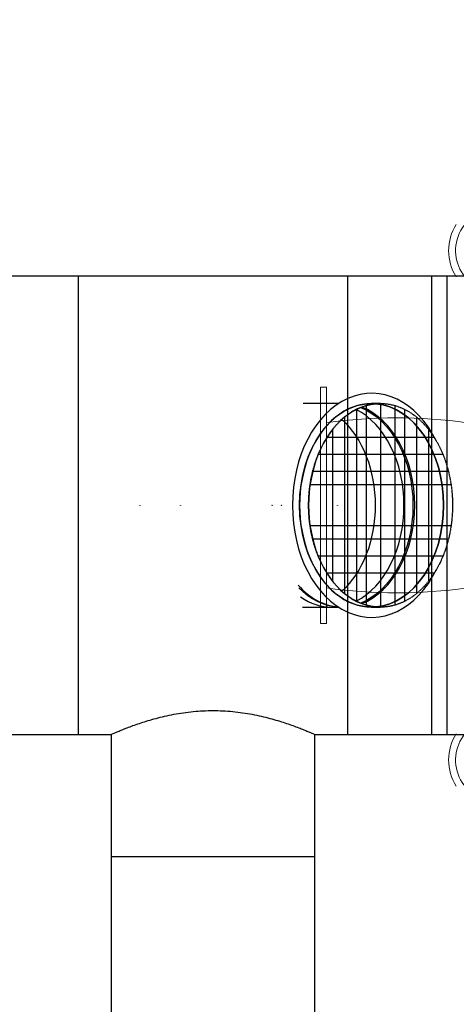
# Model space of a CAD drawing. Header units: millimetres. Extents: x -374129 to 1163271, y -112652 to 695637.
# Tile 105 of 256: x 41440 to 41869, y -32979 to -32013. Entities that reach past the tile are written whole.
import ezdxf
from ezdxf import colors
from ezdxf.entities.mleader import LeaderData, LeaderLine
from ezdxf.math import Vec2, Vec3

# ---------------------------------------------------------------- set-up
doc = ezdxf.new("R2010")
doc.units = ezdxf.units.MM
doc.linetypes.add('DASHED', pattern=[0.75, 0.5, -0.25])
doc.layers.add('KRT_opisy', color=146, linetype='Continuous')
doc.layers.add('KRT_technologia', color=30, linetype='Continuous')
doc.styles.add('WYMIAR', font='romans.shx', dxfattribs={"width": 0.8})

# ---------------------------------------------------------------- blocks, each defined once
blk = doc.blocks.new('sys napowietrzania')
at = {"layer": 'KRT_technologia', "linetype": 'ByBlock', "lineweight": -2, "extrusion": (-1.22465e-16, 1, 1.83697e-16)}
for p, q in [((42782.37, -176.76, 904.27), (41937.9, -176.76, 904.27)), ((41937.9, -626.76, 904.27), (42549.87, -626.76, 904.27))]:
    blk.add_line(p, q, dxfattribs=at)
at = {"layer": 'KRT_technologia', "linetype": 'Continuous', "lineweight": -2, "extrusion": (2.44929e-16, -6.12323e-17, -1)}
for p, q in [((42517.37, -176.76, 904.27), (42517.37, -626.76, 904.27)), ((42782.37, -626.76, 904.27), (42782.37, -176.76, 904.27))]:
    blk.add_line(p, q, dxfattribs=at)
at = {"layer": 'KRT_technologia', "linetype": 'Continuous', "lineweight": -2, "extrusion": (-1.22465e-16, -2.46519e-32, -1)}
blk.add_line((42517.62, -626.76, 904.27), (42517.62, -176.76, 904.27), dxfattribs=at)
at = {"layer": 'KRT_technologia', "linetype": 'ByBlock', "lineweight": -2}
for p, q in [((42962.37, -176.76, 904.27), (42782.37, -176.76, 904.27)), ((42549.87, -626.76, 904.27), (42549.87, -1027.89, 904.27)), ((42749.87, -1027.89, 904.27), (42749.87, -626.76, 904.27)), ((42782.37, -626.76, 904.27), (42962.37, -626.76, 904.27))]:
    blk.add_line(p, q, dxfattribs=at)
at = {"layer": 'KRT_technologia', "linetype": 'Continuous', "lineweight": -3}
for p, q in [((42864.87, -626.76, 904.27), (42864.87, -176.76, 904.27)), ((42879.87, -626.76, 904.27), (42879.87, -176.76, 904.27))]:
    blk.add_line(p, q, dxfattribs=at)
at = {"layer": 'KRT_technologia', "lineweight": 13}
for p, q in [((42755.4, -517.76, -3070), (42755.4, -285.76, -3070)), ((42761.4, -285.76, -3070), (42755.4, -285.76, -3070)), ((42755.4, -517.76, -3070), (42755.4, -285.76, -3070)), ((42761.4, -285.76, -3070), (42755.4, -285.76, -3070)), ((42761.4, -285.76, -3070), (42761.4, -517.76, -3070)), ((42761.4, -285.76, -3070), (42761.4, -517.76, -3070)), ((42761.4, -517.76, -3070), (42755.4, -517.76, -3070)), ((42761.4, -517.76, -3070), (42755.4, -517.76, -3070))]:
    blk.add_line(p, q, dxfattribs=at)
at = {"layer": 'KRT_technologia', "linetype": 'ByBlock', "lineweight": -2, "extrusion": (2.16489e-16, -1, -9.40243e-17)}
for p, q in [((42773.31, -301.76, -247.05), (42738.54, -301.76, -247.05)), ((42814.55, -301.76, -224.07), (42805.71, -301.76, -224.07)), ((42738.54, -501.76, -247.05), (42773.31, -501.76, -247.05)), ((42805.71, -501.76, -224.07), (42814.55, -501.76, -224.07))]:
    blk.add_line(p, q, dxfattribs=at)
at = {"layer": 'KRT_technologia', "linetype": 'Continuous', "lineweight": -3, "extrusion": (2.16489e-16, -1, -9.40243e-17)}
for p, q in [((42790.98, -307.48, -224.07), (42790.98, -496.05, -224.07)), ((42800.41, -303.78, -224.07), (42800.41, -499.74, -224.07)), ((42814.55, -301.76, -224.07), (42814.55, -501.76, -224.07)), ((42828.69, -303.78, -224.07), (42828.69, -499.74, -224.07)), ((42838.12, -307.48, -224.07), (42838.12, -496.05, -224.07)), ((42779.19, -315.16, -224.07), (42779.19, -488.37, -224.07)), ((42849.9, -315.16, -224.07), (42849.9, -488.37, -224.07)), ((42767.41, -327.23, -224.07), (42767.41, -476.3, -224.07)), ((42861.69, -327.23, -224.07), (42861.69, -476.3, -224.07)), ((42867.25, -335.1, -224.07), (42761.84, -335.1, -224.07)), ((42875.79, -351.76, -224.07), (42753.31, -351.76, -224.07)), ((42881.22, -368.43, -224.07), (42747.88, -368.43, -224.07)), ((42883.83, -381.76, -224.07), (42745.27, -381.76, -224.07)), ((42883.83, -421.76, -224.07), (42745.27, -421.76, -224.07)), ((42881.22, -435.1, -224.07), (42747.88, -435.1, -224.07)), ((42875.79, -451.76, -224.07), (42753.31, -451.76, -224.07)), ((42867.25, -468.43, -224.07), (42761.84, -468.43, -224.07))]:
    blk.add_line(p, q, dxfattribs=at)
at = {"layer": 'KRT_technologia', "linetype": 'ByBlock', "lineweight": -2, "extrusion": (-1.83697e-16, 1, 6.12323e-17)}
blk.add_line((42737.91, -501.76, -318.71), (42738.54, -501.76, -318.71), dxfattribs=at)
at = {"layer": 'KRT_technologia', "linetype": 'ByBlock', "lineweight": -2, "extrusion": (2.44929e-16, -6.12323e-17, -1)}
blk.add_line((42749.87, -626.76, 904.27), (42782.37, -626.76, 904.27), dxfattribs=at)
at = {"layer": 'KRT_technologia', "linetype": 'Continuous', "lineweight": -2}
blk.add_line((42749.87, -746.89, 904.27), (42549.87, -746.89, 904.27), dxfattribs=at)
at = {"layer": 'KRT_technologia', "linetype": 'ByBlock', "lineweight": -2}
for centre in [(42577.9, -401.76, -327.5), (42617.9, -401.76, -2420), (42707.9, -401.76, -2420), (42717.32, -401.76, -318.71), (42772.12, -401.76, -247.05)]:
    blk.add_circle(centre, 0.05, dxfattribs=at)
at = {"layer": 'KRT_technologia', "lineweight": 13}
for centre, radius, start, end in [((42928.9, -151.76, -3070), 40.65, 100.63085, 236.39656), ((42928.9, -151.76, -3070), 47.5, 147.20283, 212.79717), ((42830.4, -794.36, -3070), 478.6, 81.71075, 98.28925), ((42830.4, -9.16, -3070), 478.6, 261.71075, 278.28925), ((42928.9, -651.76, -3070), 40.65, 123.60344, 259.36915), ((42928.9, -651.76, -3070), 47.5, 147.20283, 212.79717)]:
    blk.add_arc(centre, radius, start, end, dxfattribs=at)
at = {"layer": 'KRT_technologia', "linetype": 'ByBlock', "lineweight": -2}
for centre, major_axis, start_param, end_param in [((42805.71, -401.76, -224.07), (0, 110), 5.321052, 7.853982), ((42814.55, -401.76, -224.07), (0, 100), 0, 3.141593), ((42805.71, -401.76, -224.07), (0, -110), 4.712389, 7.245316)]:
    blk.add_ellipse(centre, major_axis=major_axis, ratio=0.707107, start_param=start_param, end_param=end_param, dxfattribs=at)
at = {"layer": 'KRT_technologia', "linetype": 'Continuous', "lineweight": -2}
for major_axis, start_param, end_param in [((0, 100), 0, 3.141593), ((0, -100), 0.062524, 3.079071)]:
    blk.add_ellipse((42805.71, -401.76, -247.05), major_axis=major_axis, ratio=0.707107, start_param=start_param, end_param=end_param, dxfattribs=at)
at = {"layer": 'KRT_technologia', "linetype": 'ByBlock', "lineweight": -2, "extrusion": (1.11022e-16, 1.91241e-32, -1)}
blk.add_ellipse((42805.71, -401.76, -224.07), major_axis=(0, 100), ratio=0.707107, start_param=4.712389, end_param=6.283185, dxfattribs=at)
at = {"layer": 'KRT_technologia', "linetype": 'DASHED', "lineweight": -3}
blk.add_ellipse((42814.55, -401.76, -224.07), major_axis=(0, 100), ratio=0.707107, dxfattribs=at)
at = {"layer": 'KRT_technologia', "linetype": 'Continuous', "lineweight": -3}
for centre, start_param, end_param in [((42766.82, -401.76, -247.05), 0.344257, 2.797338), ((42777.43, -401.76, -247.05), 0.265544, 2.876051), ((42777.43, -401.76, -247.05), 5.61518, 6.22066), ((42766.82, -401.76, -247.05), 5.830666, 6.283185)]:
    blk.add_ellipse(centre, major_axis=(0, -100), ratio=0.707107, start_param=start_param, end_param=end_param, dxfattribs=at)
at = {"layer": 'KRT_technologia', "linetype": 'ByBlock', "lineweight": -2, "extrusion": (-1.68828e-29, 1.59005e-29, -1)}
blk.add_ellipse((42775.66, -401.76, -224.07), major_axis=(0, 100), ratio=0.707107, start_param=0.278526, end_param=2.863064, dxfattribs=at)
at = {"layer": 'KRT_technologia', "linetype": 'ByBlock', "lineweight": -2, "extrusion": (-1.53871e-29, 3.2787e-30, -1)}
blk.add_ellipse((42805.71, -401.76, -224.07), major_axis=(0, 100), ratio=0.707107, start_param=0.062522, end_param=3.079069, dxfattribs=at)
at = {"layer": 'KRT_technologia', "linetype": 'Continuous', "lineweight": -2, "extrusion": (-2.9332e-30, -3.03218e-30, -1)}
blk.add_ellipse((42738.54, -401.76, -247.05), major_axis=(0, 100), ratio=0.707107, start_param=0.567365, end_param=2.574226, dxfattribs=at)
at = {"layer": 'KRT_technologia', "linetype": 'Continuous', "lineweight": -2, "extrusion": (-2.00722e-32, -1.2326e-32, -1)}
blk.add_ellipse((42738.54, -401.76, -318.71), major_axis=(0, 100), ratio=0.707107, start_param=0.567365, end_param=1.570796, dxfattribs=at)
at = {"layer": 'KRT_technologia', "linetype": 'ByBlock', "lineweight": -2, "extrusion": (-2.03552e-32, -1.2326e-32, -1)}
blk.add_ellipse((42805.71, -401.76, -224.07), major_axis=(0, -100), ratio=0.707107, start_param=0, end_param=1.570796, dxfattribs=at)
at = {"layer": 'KRT_technologia', "linetype": 'Continuous', "lineweight": -2, "extrusion": (-7.82902e-46, -1.2326e-32, -1)}
blk.add_ellipse((42738.54, -401.76, -318.71), major_axis=(0, -100), ratio=0.707107, start_param=4.712389, end_param=5.715818, dxfattribs=at)
at = {"layer": 'KRT_technologia', "linetype": 'ByBlock', "lineweight": -2, "extrusion": (-1.11022e-16, 1.58896e-29, -1)}
blk.add_ellipse((42775.66, -401.76, -224.07), major_axis=(0, -100), ratio=0.707107, start_param=0.03456, end_param=0.627803, dxfattribs=at)
at = {"layer": 'KRT_technologia', "linetype": 'Continuous', "lineweight": -3}
blk.add_open_spline([(42549.87, -626.76, 904.27), (42549.87, -626.76, 904.27), (42550.02, -626.7, 904.27), (42550.65, -626.42, 904.27), (42551.13, -626.21, 904.27), (42552.41, -625.64, 904.27), (42553.22, -625.29, 904.27), (42555.16, -624.46, 904.27), (42556.3, -623.98, 904.27), (42558.86, -622.91, 904.27), (42560.3, -622.32, 904.27), (42563.44, -621.06, 904.27), (42565.15, -620.39, 904.27), (42568.81, -619, 904.27), (42570.75, -618.28, 904.27), (42574.83, -616.83, 904.27), (42576.96, -616.09, 904.27), (42581.35, -614.64, 904.27), (42583.69, -613.89, 904.27), (42588.62, -612.41, 904.27), (42591.22, -611.66, 904.27), (42596.63, -610.21, 904.27), (42599.45, -609.51, 904.27), (42605.28, -608.17, 904.27), (42608.28, -607.54, 904.27), (42614.42, -606.39, 904.27), (42617.56, -605.87, 904.27), (42623.94, -604.96, 904.27), (42627.17, -604.57, 904.27), (42633.67, -603.94, 904.27), (42636.94, -603.71, 904.27), (42643.44, -603.4, 904.27), (42646.67, -603.32, 904.27), (42653.06, -603.32, 904.27), (42656.29, -603.4, 904.27), (42662.8, -603.71, 904.27), (42666.06, -603.94, 904.27), (42672.56, -604.57, 904.27), (42675.79, -604.96, 904.27), (42682.17, -605.87, 904.27), (42685.31, -606.39, 904.27), (42691.45, -607.54, 904.27), (42694.45, -608.17, 904.27), (42700.28, -609.51, 904.27), (42703.1, -610.21, 904.27), (42708.51, -611.66, 904.27), (42711.11, -612.41, 904.27), (42716.04, -613.89, 904.27), (42718.38, -614.64, 904.27), (42722.77, -616.09, 904.27), (42724.9, -616.83, 904.27), (42728.98, -618.28, 904.27), (42730.92, -619, 904.27), (42734.58, -620.39, 904.27), (42736.29, -621.06, 904.27), (42739.43, -622.32, 904.27), (42740.87, -622.91, 904.27), (42743.43, -623.98, 904.27), (42744.57, -624.46, 904.27), (42746.51, -625.29, 904.27), (42747.32, -625.64, 904.27), (42748.6, -626.21, 904.27), (42749.08, -626.42, 904.27), (42749.71, -626.7, 904.27), (42749.87, -626.76, 904.27), (42749.87, -626.76, 904.27)], degree=3, knots=[153.034551, 153.034551, 153.034551, 153.034551, 162.591527, 162.591527, 172.148504, 172.148504, 181.705481, 181.705481, 191.262458, 191.262458, 200.819434, 200.819434, 210.376411, 210.376411, 219.933388, 219.933388, 229.490365, 229.490365, 239.062707, 239.062707, 248.635049, 248.635049, 258.207391, 258.207391, 267.779733, 267.779733, 277.352075, 277.352075, 286.924417, 286.924417, 296.496759, 296.496759, 306.069101, 306.069101, 315.641444, 315.641444, 325.213786, 325.213786, 334.786128, 334.786128, 344.35847, 344.35847, 353.930812, 353.930812, 363.503154, 363.503154, 373.075496, 373.075496, 382.647838, 382.647838, 392.204815, 392.204815, 401.761792, 401.761792, 411.318769, 411.318769, 420.875745, 420.875745, 430.432722, 430.432722, 439.989699, 439.989699, 449.546676, 449.546676, 459.103652, 459.103652, 459.103652, 459.103652], dxfattribs=at)

msp = doc.modelspace()

# ---------------------------------------------------------------- block references
msp.add_blockref('sys napowietrzania', (-1019.98, -32087.66, 3070))

# ---------------------------------------------------------------- next in the draw order: leaders
at = {"layer": 'KRT_opisy', "color": 1}
ml = msp.add_multileader_mtext('Standard', dxfattribs=at)
ml.set_content('\\C54;SZAFA AKPIA -DOKŁADNE WYMIARY W TRAKCIE DOBORU I ROZMIESZCZENIA ELEMENTÓW AUTOMATYKI PO UWZGLĘDNIENIU RZECZYWISTYCH POTRZEB MONTAŻOWYCH', style='WYMIAR')
ml.set_leader_properties(color=1)
ml.build(insert=Vec2(0, 0))
ml.multileader.update_dxf_attribs({"text_right_attachment_type": 6, "dogleg_length": 0.36, "arrow_head_size": 200, "scale": 100})
ctx = ml.context
ctx.base_point, ctx.scale, ctx.char_height, ctx.arrow_head_size, ctx.landing_gap_size, ctx.plane_origin = Vec3(32699.33, -27661.99), 100, 200, 200, 9, Vec3(4731.61, -111551.57)
ctx.right_attachment = 6
notes = []
notes.append((ctx, [(0, (1, 1, 0), (32663.33, -27661.99), (1, 0), 36, [(1, [(31840, -32770.64)], 0, [])])]))
ctx.mtext.insert, ctx.mtext.width, ctx.mtext.defined_height, ctx.mtext.flow_direction = Vec3(32708.33, -27561.99), 5517.2638, 1534.23, 5
ctx.mtext.has_bg_fill, ctx.mtext.bg_color, ctx.mtext.bg_scale_factor, ctx.mtext.bg_transparency, ctx.mtext.use_window_bg_color = 1, -1027028792, 1.5, 0, 1
for ctx, leaders in notes:
    for number, flags, end, landing, length, lines in leaders:
        leader = LeaderData()
        leader.index, (leader.has_last_leader_line, leader.has_dogleg_vector, leader.attachment_direction) = number, flags
        leader.last_leader_point, leader.dogleg_vector, leader.dogleg_length = Vec3(end), Vec3(landing), length
        for number, points, colour, breaks in lines:
            line = LeaderLine()
            line.index, line.vertices, line.color, line.breaks = number, Vec3.list(points), colors.encode_raw_color(colour), breaks
            leader.lines.append(line)
        ctx.leaders.append(leader)

doc.saveas('drawing.dxf')
